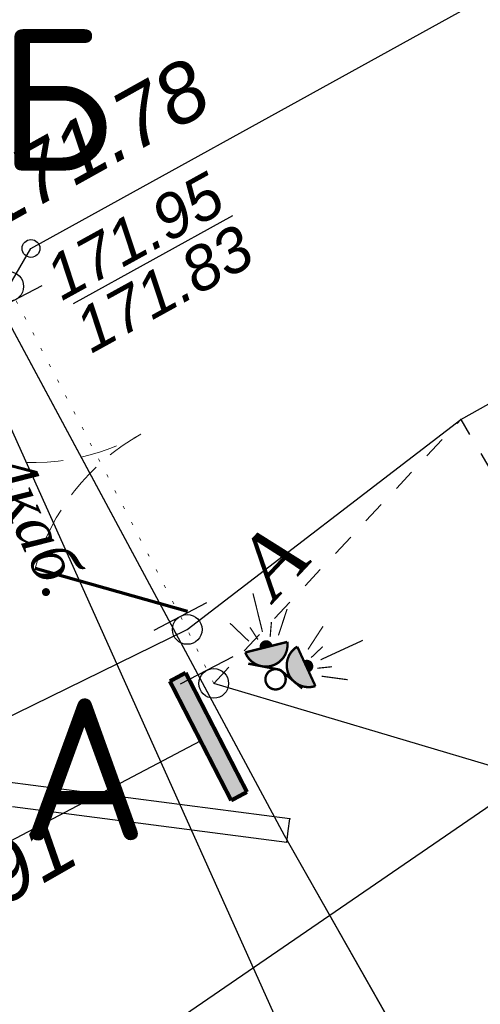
# Model space of a CAD drawing. Header units: metres. Extents: x 2193651 to 2201499, y 493187 to 494493.
# Tile 10 of 76: x 2199631 to 2199647, y 493635 to 493668. Entities that reach past the tile are written whole.
import ezdxf

# ---------------------------------------------------------------- set-up
doc = ezdxf.new("R2010")
doc.units = ezdxf.units.M
doc.set_wipeout_variables(frame=1)
doc.header["$PDSIZE"] = 0.25
for name, pattern in [('1.5_1.5', [1.5, 0.75, -0.75]), ('366', [0.55, 0.05, -0.5]), ('CONTI', [0]), ('HIDDEN', [0.375, 0.25, -0.125]), ('IMPORT-GOST2_303 5 _2_', [24, 20, -1.5, 1, -1.5])]:
    doc.linetypes.add(name, pattern=pattern)
for name, color, linetype, lineweight in [('contur_line', 7, 'Continuous', 20), ('Level 8', 7, 'Continuous', 25), ('КР_Оси', 21, 'IMPORT-GOST2_303 5 _2_', 15)]:
    doc.layers.add(name, color=color, linetype=linetype, lineweight=lineweight)
for name, color, linetype in [('contur_line_fence', 7, 'Continuous'), ('contur_line_road', 7, 'Continuous'), ('net_electro', 1, 'Continuous'), ('p', 7, 'Continuous'), ('relief_point', 7, 'Continuous'), ('support', 7, 'Continuous'), ('z', 7, 'Continuous'), ('z_text_centerline_road', 7, 'Continuous'), ('z_text_net_electro', 7, 'Continuous'), ('z_text_relief_point', 7, 'Continuous'), ('разбив', 7, 'Continuous')]:
    doc.layers.add(name, color=color, linetype=linetype)
doc.styles.add('Bm-431', font='timesi.ttf')
doc.styles.add('D-131', font='ariali.ttf')
doc.styles.add('стиль1', font='isocpeur.ttf', dxfattribs={"width": 0.9})
doc.linetypes.add('ограждение2', pattern='A,0.25,-0.1,[132,ltypeshp.shx,S=0.1,R=0,X=-0.1,Y=0],-0.1,1', length=1.45)

# ---------------------------------------------------------------- blocks, each defined once
blk = doc.blocks.new('рнпемро')
at = {"linetype": 'CONTI', "lineweight": 0}
blk.add_hatch(color=7, dxfattribs=at).paths.add_polyline_path([(12141.00964173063, 6414.395610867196), (12136.51804076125, 6413.942132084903), (12136.44844860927, 6414.540479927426), (12140.93908135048, 6414.993799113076)])
at = {"const_width": 0.1343999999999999, "flags": 128}
for points in [[(12136.44844860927, 6414.540479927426), (12140.93908135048, 6414.993799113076)], [(12141.00964173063, 6414.395610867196), (12140.93908135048, 6414.993799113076)], [(12136.44844860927, 6414.540479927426), (12136.51804076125, 6413.942132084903)], [(12141.00964173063, 6414.395610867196), (12136.51804076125, 6413.942132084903)]]:
    blk.add_lwpolyline(points, dxfattribs=at)
blk = doc.blocks.new('ппрр')
h = blk.add_hatch(color=2)
h.dxf.hatch_style = 1
h.paths.add_polyline_path([(6796.481309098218, 8143.506317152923), (6796.337565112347, 8143.539292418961, 0.2336100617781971), (6795.722952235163, 8143.325960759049), (6796.871282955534, 8142.425781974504, 0.4820289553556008)])
h.paths.add_polyline_path([(6798.339886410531, 8143.397071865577, 0.893050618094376), (6797.242136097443, 8142.435859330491)])
at = {"layer": 'Level 8', "linetype": 'Continuous'}
h = blk.add_hatch(color=255, dxfattribs=at)
h.dxf.hatch_style = 1
h.set_gradient(color1=(255, 255, 0), color2=(255, 255, 0), tint=1)
h.paths.add_polyline_path([(6797.645114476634, 8142.788715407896), (6797.94270880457, 8143.047890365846), (6797.981778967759, 8142.994835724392), (6798.002909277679, 8142.889191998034), (6797.976466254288, 8142.80647834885), (6797.921439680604, 8142.745377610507), (6797.837071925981, 8142.708889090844), (6797.745994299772, 8142.716249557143), (6797.681299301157, 8142.744365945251)])
h = blk.add_hatch(color=255, dxfattribs=at)
h.dxf.hatch_style = 1
h.set_gradient(color1=(255, 255, 0), color2=(255, 255, 0), tint=1)
edge = h.paths.add_edge_path()
edge.add_line((6796.138506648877, 8142.998863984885), (6796.452053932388, 8142.759880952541))
edge.add_arc((6796.28373900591, 8142.864230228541), 0.1980370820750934, 137.1687693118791, 328.20255722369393, ccw=False)
at = {"color": 7, "linetype": 'ByBlock', "lineweight": -2, "const_width": 0.08000000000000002}
blk.add_lwpolyline([(6797.360823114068, 8143.740467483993, 399.9991666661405), (6797.36084016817, 8143.73705669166, 0.002500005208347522)], format="xyb", close=True, dxfattribs=at)
for points in [[(6797.028520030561, 8143.380785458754), (6798.079572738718, 8143.68880861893)], [(6795.722952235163, 8143.325960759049), (6796.871282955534, 8142.425781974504)], [(6796.080476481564, 8143.598269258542), (6797.028520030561, 8143.380785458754)], [(6798.339886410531, 8143.397071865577), (6797.242136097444, 8142.435859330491)]]:
    blk.add_lwpolyline(points, dxfattribs=at)
at = {"color": 7, "linetype": 'ByBlock', "lineweight": -2}
for points, const_width in [([(6796.871282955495, 8142.425781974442, 0.8930506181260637), (6795.722952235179, 8143.325960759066)], 0.08000000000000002), ([(6798.339886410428, 8143.397071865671, 0.8930506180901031), (6797.242136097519, 8142.435859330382)], 0.08000000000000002), ([(6797.642602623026, 8142.792232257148, 1.101240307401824), (6797.94270880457, 8143.047890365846)], 0.04000000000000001), ([(6796.138506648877, 8142.998863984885, 1.101240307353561), (6796.452053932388, 8142.759880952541)], 0.04000000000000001)]:
    blk.add_lwpolyline(points, format="xyb", dxfattribs=dict(at, const_width=const_width))
at = {"color": 7, "linetype": 'ByBlock', "lineweight": 15, "const_width": 0.04000000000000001}
for points in [[(6798.406284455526, 8143.008121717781), (6799.247141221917, 8142.758499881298)], [(6795.683270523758, 8142.934021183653), (6794.851715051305, 8142.639061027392)], [(6795.936054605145, 8142.762218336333), (6795.522035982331, 8142.491099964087)], [(6798.15911511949, 8142.817734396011), (6798.585844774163, 8142.57435419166)], [(6795.004415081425, 8141.226571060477), (6795.972177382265, 8142.460972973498)], [(6796.288212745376, 8142.543622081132), (6796.108543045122, 8142.031335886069)], [(6796.507583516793, 8142.34361663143), (6796.412278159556, 8141.415732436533)], [(6797.608857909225, 8142.378447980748), (6797.755316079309, 8141.452227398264)], [(6797.83227219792, 8142.55600253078), (6798.025171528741, 8142.08341727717)], [(6799.017570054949, 8141.511125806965), (6798.142127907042, 8142.517331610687)]]:
    blk.add_lwpolyline(points, dxfattribs=at)
blk = doc.blocks.new('330p')
at = {"color": 0}
blk.add_point((0, 0), dxfattribs=at)
blk = doc.blocks.new('475(c_1)')
h = blk.add_hatch(color=0)
edge = h.paths.add_edge_path()
edge.add_arc((0, 0), 0.25, 0, 360.0002688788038)
at = {"color": 0}
blk.add_lwpolyline([(-0.25, -0.5), (-0.25, 0.5)], dxfattribs=at)
blk.add_circle((0, 0), 0.25, dxfattribs=at)
blk = doc.blocks.new('330')
h = blk.add_hatch(color=0)
edge = h.paths.add_edge_path()
edge.add_arc((0, 0), 0.15, 0, 360.0002688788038)
at = {"color": 0}
blk.add_circle((0, 0), 0.15, dxfattribs=at)
blk = doc.blocks.new('ж9итдщд')
at = {"color": 251, "lineweight": 25, "true_color": 0x5d5d5d}
blk.add_line((2196632.853869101, 493658.7989599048, 343.66), (2196638.2240936, 493661.7611486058, 343.66), dxfattribs=at)
at = {"layer": 'contur_line', "color": 251, "linetype": '366', "true_color": 0x5d5d5d, "flags": 128}
blk.add_lwpolyline([(2196637.584071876, 493646.0037518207), (2196636.692071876, 493647.8197518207), (2196630.676071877, 493659.3717518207)], dxfattribs=at)
at = {"layer": 'contur_line_fence', "color": 251, "true_color": 0x5d5d5d}
for p, q in [((2196640.148071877, 493641.4397518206), (2196630.638071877, 493642.6777518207)), ((2196640.04480024, 493640.646445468), (2196630.801817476, 493641.8496854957)), ((2196640.096436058, 493641.0430986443), (2196640.148071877, 493641.4397518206)), ((2196640.04480024, 493640.646445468), (2196640.096436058, 493641.0430986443))]:
    blk.add_line(p, q, dxfattribs=at)
at = {"layer": 'contur_line_road', "color": 251, "true_color": 0x5d5d5d, "flags": 128}
for points in [[(2196630.676071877, 493659.3717518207), (2196631.426071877, 493660.6497518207), (2196668.794071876, 493681.2617518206, 0.9868785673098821), (2196663.928071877, 493696.7257518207), (2196626.580071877, 493676.8897518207), (2196612.994071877, 493714.1457518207), (2196597.086071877, 493757.6437518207), (2196631.836071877, 493773.0517518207)], [(2196652.246071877, 493362.7917518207, 0.01978716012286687), (2196652.194071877, 493371.1077518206, 0.05583587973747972), (2196650.068071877, 493384.5737518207), (2196642.244071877, 493414.4677518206), (2196633.264071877, 493447.7417518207), (2196622.970071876, 493486.4397518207), (2196612.168071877, 493525.9237518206), (2196601.470071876, 493564.5397518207), (2196597.430071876, 493579.7877518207), (2196593.878071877, 493594.5137518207, -0.1158049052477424), (2196595.376071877, 493619.2737518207, -0.1167768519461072), (2196603.846071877, 493629.8337518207, -0.0433409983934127), (2196614.230071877, 493636.8137518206), (2196636.692071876, 493647.8197518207)]]:
    blk.add_lwpolyline(points, format="xyb", dxfattribs=at)
blk.add_lwpolyline([(2196636.692071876, 493647.8197518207), (2196645.908071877, 493654.8857518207), (2196656.286071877, 493660.6937518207), (2196659.430418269, 493662.4587609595)], dxfattribs=at)
at = {"layer": 'contur_line_road', "color": 251, "linetype": '1.5_1.5', "true_color": 0x5d5d5d, "flags": 128}
blk.add_lwpolyline([(2196637.584071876, 493646.0037518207), (2196645.908071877, 493654.8857518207), (2196652.114897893, 493644.3308561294), (2196662.538138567, 493650.2116509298), (2196656.286071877, 493660.6937518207)], dxfattribs=at)
at = {"layer": 'net_electro', "color": 251, "true_color": 0x5d5d5d, "flags": 128}
blk.add_lwpolyline([(2196627.774071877, 493661.2017518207), (2196646.389939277, 493619.7773750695)], dxfattribs=at)
at = {"layer": 'p', "color": 251, "linetype": 'Continuous', "true_color": 0x5d5d5d}
blk.add_lwpolyline([(2197058.832071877, 493711.5457518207), (2196681.952071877, 493564.5457518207), (2196660.412071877, 493604.8657518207), (2196639.972071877, 493640.8857518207), (2196629.412071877, 493660.5057518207), (2196597.912071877, 493719.0057518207), (2196578.312071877, 493756.1057518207), (2196577.472071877, 493761.1657518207), (2196577.452071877, 493786.1457518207), (2196578.232071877, 493801.9457518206), (2196581.652071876, 493813.5257518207), (2196585.372071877, 493821.1657518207), (2196595.252071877, 493832.7257518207), (2196756.752071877, 493910.2857518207), (2196821.372071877, 493940.6257518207), (2196842.732071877, 493950.7257518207), (2196916.872071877, 493986.0257518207)], close=True, dxfattribs=at)
at = {"layer": 'z', "color": 251, "linetype": 'Continuous', "true_color": 0x5d5d5d}
blk.add_lwpolyline([(2196724.652071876, 493481.4657518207), (2196696.112071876, 493538.0257518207), (2196681.952071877, 493564.5457518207), (2196660.412071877, 493604.8657518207), (2196639.972071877, 493640.8857518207), (2196629.412071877, 493660.5057518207), (2196597.912071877, 493719.0057518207), (2196578.312071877, 493756.1057518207), (2196577.472071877, 493761.1657518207), (2196577.452071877, 493786.1457518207), (2196578.232071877, 493801.9457518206), (2196581.652071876, 493813.5257518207), (2196585.372071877, 493821.1657518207), (2196595.252071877, 493832.7257518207), (2196756.752071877, 493910.2857518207)], dxfattribs=at)
at = {"layer": 'relief_point', "color": 251, "true_color": 0x5d5d5d, "xscale": 2, "yscale": 2, "zscale": 2}
for name, p in [('330', (2196631.426071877, 493660.6497518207, 343.66)), ('330p', (2196645.908071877, 493654.8857518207, 343.18)), ('330p', (2196640.148071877, 493641.4397518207))]:
    blk.add_blockref(name, p, dxfattribs=at)
at = {"layer": 'support', "color": 251, "true_color": 0x5d5d5d, "xscale": 2, "yscale": 2, "zscale": 2}
for p, rotation in [((2196630.676071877, 493659.3717518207), 117.5094015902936), ((2196636.692071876, 493647.8197518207), 297.5094015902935), ((2196637.584071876, 493646.0037518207), 297.5094015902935)]:
    blk.add_blockref('475(c_1)', p, dxfattribs=dict(at, rotation=rotation))
at = {"layer": 'z_text_centerline_road', "color": 251, "true_color": 0x5d5d5d, "style": 'Bm-431'}
blk.add_text('А ', height=2, rotation=46.85748248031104, dxfattribs=at).set_placement((2196639.636617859, 493648.7569074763))
at = {"layer": 'z_text_net_electro', "color": 251, "true_color": 0x5d5d5d, "style": 'Bm-431'}
blk.add_text('4каб. ', height=1.5, rotation=294.1988657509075, dxfattribs=at).set_placement((2196629.912919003, 493653.3163498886))
at = {"layer": 'z_text_relief_point', "color": 251, "true_color": 0x5d5d5d, "style": 'D-131'}
for s, height, rotation, p in [(' 171.78', 2, 29.15429315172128, (2196629.493463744, 493660.8426220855)), ('171.95', 1.5, 28.88090676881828, (2196632.461653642, 493658.868126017, 343.66)), ('171.83', 1.5, 28.88090676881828, (2196633.457335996, 493657.095865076, 343.66)), (' 171.91', 2, 29.78822588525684, (2196625.070048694, 493635.3829121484))]:
    blk.add_text(s, height=height, rotation=rotation, dxfattribs=at).set_placement(p)
at = {"color": 7, "lineweight": 0, "true_color": 0xffffff}
blk.add_wipeout([(2197379.0007610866, 493517.10266345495), (2197495.5120718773, 493517.10266345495), (2197495.5120718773, 494487.36575182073), (2196201.795605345, 494487.36575182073), (2196201.795605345, 493187.3657518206), (2197495.5120718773, 493187.3657518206), (2197495.5120718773, 493517.10266345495), (2196554.680084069, 493517.10266345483), (2196554.680084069, 493858.2491584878), (2197070.7335650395, 494090.36575182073), (2197224.867163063, 494090.3657518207), (2197276.818454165, 493979.6499218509), (2197379.0007610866, 493803.7342076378)], dxfattribs=at)

msp = doc.modelspace()

# ---------------------------------------------------------------- block references
at = {"color": 1, "lineweight": 100}
msp.add_blockref('ж9итдщд', (3000, 0), dxfattribs=at)

# ---------------------------------------------------------------- next in the draw order: linework, layer by layer
at = {"color": 7, "lineweight": 25}
for p, q in [((2199811.153188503, 493754.4843215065), (2199549.656158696, 493575.2424918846)), ((2199548.084732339, 493597.2400691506), (2199637.138906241, 493644.0692306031))]:
    msp.add_line(p, q, dxfattribs=at)
at = {"color": 5, "linetype": 'Continuous', "lineweight": 70, "ltscale": 0.4}
msp.add_line((2199636.702906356, 493648.4207779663), (2199631.562369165, 493649.8758092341), dxfattribs=at)
at = {"color": 5, "linetype": 'HIDDEN', "lineweight": 0, "ltscale": 5}
for centre, radius, start, end in [((2199631.456667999, 493660.9583527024), 7.52093770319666, 254.2214992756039, 299.2214992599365), ((2199638.799918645, 493647.8307220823), 7.520937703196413, 119.2214992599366, 164.2214992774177)]:
    msp.add_arc(centre, radius, start, end, dxfattribs=at)
at = {"layer": 'КР_Оси', "color": 5, "linetype": 'ограждение2', "lineweight": 30, "ltscale": 3.9}
msp.add_lwpolyline([(2199718.494081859, 493863.6459802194), (2199907.198517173, 493963.0703421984), (2199917.573182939, 493941.5821089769), (2200026.495139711, 493999.8993021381), (2200134.946180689, 493797.6791730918), (2200193.034792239, 493826.9025743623), (2200197.097254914, 493822.2930546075), (2200216.021839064, 493831.9999942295), (2200216.966552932, 493830.1581864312), (2200219.848354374, 493831.6363416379), (2200242.387553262, 493788.346832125), (2200291.161523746, 493670.2389450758), (2200097.612071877, 493598.4657518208), (2200061.282999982, 493696.2078359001), (2199849.262071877, 493616.7157518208), (2199781.212071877, 493591.5657518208), (2199757.812071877, 493597.8657518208), (2199739.012071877, 493603.5657518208), (2199691.212071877, 493660.5657518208), (2199652.501025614, 493641.5567581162), (2199637.584071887, 493646.0037517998)], dxfattribs=at)

# ---------------------------------------------------------------- next in the draw order: block references
at = {"color": 7, "linetype": 'Continuous', "rotation": 152.8235071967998}
msp.add_blockref('ппрр', (2209405.835588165, 497786.4175163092), dxfattribs=at)
at = {"color": 2, "linetype": 'Continuous', "lineweight": -2, "rotation": 111.4766479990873}
msp.add_blockref('рнпемро', (2210050.751331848, 484696.7903133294), dxfattribs=at)

# ---------------------------------------------------------------- next in the draw order: texts
at = {"layer": 'разбив', "color": 5, "style": 'стиль1'}
for s, p in [('Б', (2199630.302628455, 493663.273281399, 171.0040261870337)), ('А', (2199631.072621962, 493640.7225221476, 171.0040261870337))]:
    msp.add_text(s, height=4.777499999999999, dxfattribs=at).set_placement(p)

doc.saveas('drawing.dxf')
